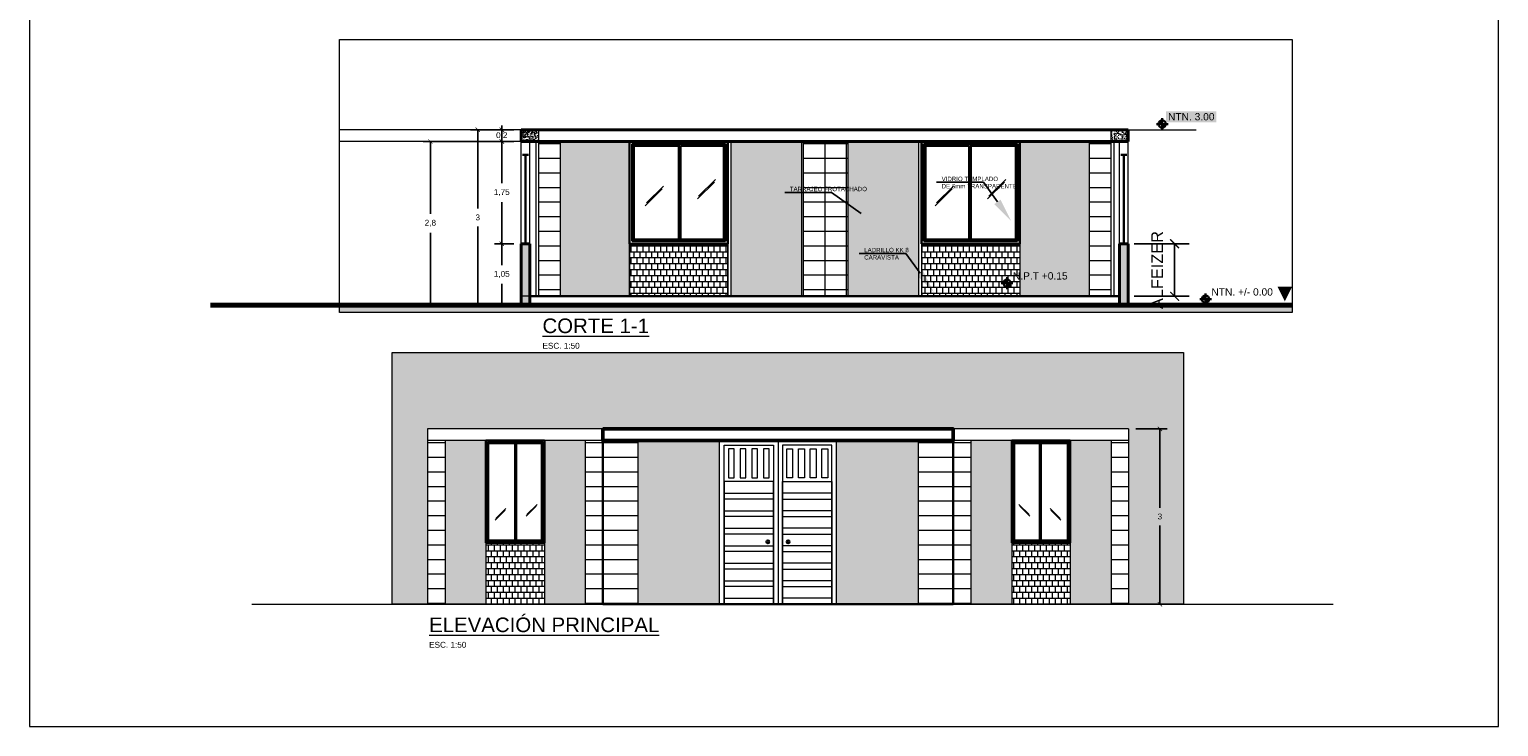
# Model space of a CAD drawing. Header units: metres. Extents: x -23 to 2.1, y -1.1 to 31.4.
# Tile 1 of 2: x -23 to 2.1, y -1.1 to 10.8. Entities that reach past the tile are written whole.
import ezdxf
from ezdxf import colors
from ezdxf.entities.mleader import LeaderData, LeaderLine
from ezdxf.math import Vec2, Vec3

# ---------------------------------------------------------------- set-up
doc = ezdxf.new("R2010")
doc.units = ezdxf.units.M
doc.header["$LTSCALE"] = 0.01
doc.header["$PDMODE"] = 35
doc.layers.get('0').update_dxf_attribs({"lineweight": 30})
for name, color, linetype, lineweight in [('.05', 251, 'Continuous', 5), ('0 @ 1', 7, 'Continuous', 30), ('MURO ALTO', 84, 'Continuous', 30), ('MURO BAJO', 5, 'Continuous', 30), ('VIGAS', 1, 'Continuous', 5)]:
    doc.layers.add(name, color=color, linetype=linetype, lineweight=lineweight)
doc.styles.get("Standard").update_dxf_attribs({"font": 'arial.ttf'})
doc.dimstyles.new('CORTE COTA 1_50', dxfattribs={"dimscale": 0.5, "dimtxt": 0.2, "dimasz": 0.15, "dimexe": 0.25, "dimexo": 0.25, "dimgap": 0.2, "dimtad": 1, "dimtih": 1, "dimtoh": 1, "dimtxsty": 'Standard', "dimblk": 'ARCHTICK', "dimcen": 0.15, "dimclrd": 256, "dimclre": 256, "dimclrt": 5, "dimadec": 0, "dimazin": 0, "dimtfac": 1, "dimtmove": 0, "dimatfit": 3, "dimfxl": 1, "dimarcsym": 0})
doc.dimstyles.new('COTA 1_100', dxfattribs={"dimtxt": 0.2, "dimasz": 0.15, "dimexe": 0.25, "dimexo": 0.25, "dimgap": 0.2, "dimtad": 1, "dimtxsty": 'Standard', "dimblk": 'ARCHTICK', "dimcen": 0.15, "dimclrd": 256, "dimclre": 256, "dimclrt": 5, "dimadec": 0, "dimazin": 0, "dimtfac": 1, "dimtmove": 0, "dimatfit": 3, "dimfxl": 1, "dimarcsym": 0})
pattern_1 = [(0, (51.8453, 7.0995), (2.032, 2.032), [3.96875, -0.09525]), (0, (49.8133, 7.1948), (2.032, 2.032), [3.96875, -0.09525]), (90, (51.8453, 7.0995), (-2.032, 2.032), [-2.12725, 1.93675]), (90, (51.75, 7.0995), (-2.032, 2.032), [-2.12725, 1.93675])]
pattern_2 = [(50, (51.84527, 7.09951), (0.091092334, -0.00796954), [0.009525, -0.104775]), (355, (51.84527, 7.09951), (-0.01762171, 0.09552842), [0.00762, -0.08382029]), (100.45144, (51.852864, 7.09885), (0.07347062, 0.08755888), [0.008095, -0.08904512]), (46.1842, (51.84527, 7.12491), (0.13553952, -0.02102116), [0.0142875, -0.1571625]), (96.63556, (51.85657, 7.12316), (0.11870207, 0.12371306), [0.0121425, -0.1335678]), (351.18415, (51.84527, 7.12491), (0.11870207, 0.12371306), [0.01142998, -0.12572987]), (21, (51.85797, 7.11856), (0.075807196, -0.0511326), [0.009525, -0.104775]), (326, (51.85797, 7.11856), (0.03090101, 0.09209398), [0.00762, -0.08382]), (71.45144, (51.86429, 7.1143), (0.10670821, 0.04096138), [0.008095, -0.08904497]), (37.5, (51.845273, 7.09951), (0.001544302, 0.04227752), [0, -0.082804, 0, -0.08509, 0, -0.0841375]), (7.5, (51.845273, 7.09951), (0.03340983, 0.050090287), [0, -0.048514, 0, -0.080899, 0, -0.0320675]), (327.5, (51.816952, 7.09951), (0.067795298, -0.002864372), [0, -0.03175, 0, -0.09906, 0, -0.131445]), (317.5, (51.80425, 7.09951), (0.07406459, 0.012713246), [0, -0.041275, 0, -0.065786, 0, -0.093345])]
pattern_3 = [(50, (74.80478, 1.979286), (0.091092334, -0.00796954), [0.009525, -0.104775]), (355, (74.80478, 1.97929), (-0.01762171, 0.09552842), [0.00762, -0.08382029]), (100.45144, (74.81237, 1.97862), (0.07347062, 0.08755888), [0.008095, -0.08904512]), (46.1842, (74.80478, 2.00469), (0.13553952, -0.02102116), [0.0142875, -0.1571625]), (96.63556, (74.81608, 2.00293), (0.11870207, 0.12371306), [0.01214251, -0.1335678]), (351.18415, (74.80478, 2.00469), (0.11870207, 0.12371306), [0.01142998, -0.12572987]), (21, (74.81748, 1.998336), (0.075807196, -0.0511326), [0.009525, -0.104775]), (326, (74.81748, 1.99834), (0.03090101, 0.09209398), [0.00762, -0.08382]), (71.45144, (74.8238, 1.994075), (0.10670821, 0.040961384), [0.008095, -0.08904497]), (37.5, (74.80478, 1.979286), (0.001544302, 0.04227752), [0, -0.082804, 0, -0.08509, 0, -0.0841375]), (7.5, (74.80478, 1.979286), (0.033409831, 0.050090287), [0, -0.048514, 0, -0.080899, 0, -0.0320675]), (327.5, (74.77646, 1.979286), (0.067795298, -0.002864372), [0, -0.03175, 0, -0.09906, 0, -0.131445]), (317.5, (74.76376, 1.979286), (0.07406459, 0.012713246), [0, -0.041275, 0, -0.065786, 0, -0.093345])]
pattern_4 = [(0, (74.80478, 1.97929), (0, 0.25), [])]
pattern_5 = [(0, (74.80478, 1.97929), (0, 0.1016), []), (90, (74.80478, 1.979286), (-0.0508, 0.1016), [0.1016, -0.1016])]

# ---------------------------------------------------------------- blocks, each defined once
blk = doc.blocks.new('Moment Connection - Imperial')
at = {"color": 0}
blk.add_solid([(0, 0.125), (0.125, 0.0625), (0, 0)], dxfattribs=at)
blk = doc.blocks.new('Elevation Symbol - Imperial')
at = {"color": 0}
for p, q in [((0, 0), (0.2, 0)), ((0.1, -0.1), (0.1, 0.1))]:
    blk.add_line(p, q, dxfattribs=at)
at = {"color": 0, "const_width": 0.0625}
for points in [[(0.1, 0.03125, 0.41421356), (0.06875, 0, 1)], [(0.1, -0.03125, 0.41421356), (0.13125, 0, 1)]]:
    blk.add_lwpolyline(points, format="xyb", dxfattribs=at)
at = {"color": 0}
blk.add_circle((0.1, 0), 0.0625, dxfattribs=at)
blk.add_attdef('ELEVATION', (0.2, 0.0625), '', height=0.125, dxfattribs=at)
blk = doc.blocks.new('*U157')
for p, q in [((-60, 4), (-60, 0)), ((0, 2), (-60, 2)), ((0, 4), (0, 0))]:
    blk.add_line(p, q)
blk = doc.blocks.new('_ArchTick')
at = {"color": 0, "linetype": 'ByBlock', "const_width": 0.15}
blk.add_lwpolyline([(-0.5, -0.5), (0.5, 0.5)], dxfattribs=at)
blk = doc.blocks.new('*D165')
at = {"layer": 'Defpoints', "color": 0, "linetype": 'Continuous', "lineweight": 0, "ltscale": 0.25, "transparency": 16777216}
for p in [(-4.363, 7.134), (-3.42, 7.134), (-4.363, 6.234)]:
    blk.add_point(p, dxfattribs=at)
at = {"layer": 'VIGAS', "linetype": 'Continuous', "lineweight": -2, "ltscale": 0.25, "transparency": 16777216}
for p, q in [((-4.113, 7.134), (-3.17, 7.134)), ((-3.42, 6.234), (-3.42, 7.134)), ((-4.113, 6.234), (-3.17, 6.234))]:
    blk.add_line(p, q, dxfattribs=at)
at = {"layer": 'VIGAS', "linetype": 'Continuous', "lineweight": -2, "ltscale": 0.25, "transparency": 16777216, "xscale": 0.15, "yscale": 0.15, "zscale": 0.15}
for p, rotation in [((-3.42, 7.134), 90), ((-3.42, 6.234), 270)]:
    blk.add_blockref('_ArchTick', p, dxfattribs=dict(at, rotation=rotation))
at = {"layer": 'VIGAS', "color": 5, "linetype": 'Continuous', "lineweight": 0, "ltscale": 0.25, "transparency": 16777216, "insert": (-3.72, 6.684), "char_height": 0.2, "attachment_point": 5, "rotation": 90}
blk.add_mtext('ALFEIZER', dxfattribs=at)
blk = doc.blocks.new('*U151')
for p, q in [((-60, 4), (-60, 0)), ((0, 2), (-60, 2)), ((0, 4), (0, 0))]:
    blk.add_line(p, q)
blk = doc.blocks.new('*D166')
at = {"linetype": 'Continuous', "lineweight": -2, "ltscale": 0.25, "transparency": 16777216}
for p, q in [((-14.731, 7.134), (-15.062, 7.134)), ((-14.937, 7.134), (-14.937, 6.769)), ((-14.937, 6.084), (-14.937, 6.448)), ((-14.731, 6.084), (-15.062, 6.084))]:
    blk.add_line(p, q, dxfattribs=at)
at = {"layer": 'Defpoints', "color": 0, "linetype": 'Continuous', "lineweight": 0, "ltscale": 0.25, "transparency": 16777216}
for p in [(-14.937, 7.134), (-14.606, 7.134), (-14.606, 6.084)]:
    blk.add_point(p, dxfattribs=at)
at = {"linetype": 'Continuous', "lineweight": -2, "ltscale": 0.25, "transparency": 16777216, "xscale": 0.075, "yscale": 0.075, "zscale": 0.075}
for p, rotation in [((-14.937, 7.134), 90), ((-14.937, 6.084), 270)]:
    blk.add_blockref('_ArchTick', p, dxfattribs=dict(at, rotation=rotation))
at = {"color": 5, "linetype": 'Continuous', "lineweight": 0, "ltscale": 0.25, "transparency": 16777216, "insert": (-14.937, 6.609), "char_height": 0.1, "attachment_point": 5}
blk.add_mtext('1,05', dxfattribs=at)
blk = doc.blocks.new('*D167')
at = {"linetype": 'Continuous', "lineweight": -2, "ltscale": 0.25, "transparency": 16777216}
for p, q in [((-14.731, 8.884), (-15.062, 8.884)), ((-14.937, 8.884), (-14.937, 8.169)), ((-14.937, 7.134), (-14.937, 7.848)), ((-14.731, 7.134), (-15.062, 7.134))]:
    blk.add_line(p, q, dxfattribs=at)
at = {"layer": 'Defpoints', "color": 0, "linetype": 'Continuous', "lineweight": 0, "ltscale": 0.25, "transparency": 16777216}
for p in [(-14.937, 8.884), (-14.606, 8.884), (-14.606, 7.134)]:
    blk.add_point(p, dxfattribs=at)
at = {"linetype": 'Continuous', "lineweight": -2, "ltscale": 0.25, "transparency": 16777216, "xscale": 0.075, "yscale": 0.075, "zscale": 0.075}
for p, rotation in [((-14.937, 8.884), 90), ((-14.937, 7.134), 270)]:
    blk.add_blockref('_ArchTick', p, dxfattribs=dict(at, rotation=rotation))
at = {"color": 5, "linetype": 'Continuous', "lineweight": 0, "ltscale": 0.25, "transparency": 16777216, "insert": (-14.937, 8.009), "char_height": 0.1, "attachment_point": 5}
blk.add_mtext('1,75', dxfattribs=at)
blk = doc.blocks.new('*D168')
at = {"linetype": 'Continuous', "lineweight": -2, "ltscale": 0.25, "transparency": 16777216}
for p, q in [((-14.731, 9.084), (-15.062, 9.084)), ((-14.937, 9.084), (-14.937, 9.159)), ((-14.937, 8.884), (-14.937, 9.084)), ((-14.937, 8.884), (-14.937, 9.084)), ((-14.731, 8.884), (-15.062, 8.884)), ((-14.937, 8.884), (-14.937, 8.809))]:
    blk.add_line(p, q, dxfattribs=at)
at = {"layer": 'Defpoints', "color": 0, "linetype": 'Continuous', "lineweight": 0, "ltscale": 0.25, "transparency": 16777216}
for p in [(-14.937, 9.084), (-14.606, 9.084), (-14.606, 8.884)]:
    blk.add_point(p, dxfattribs=at)
at = {"linetype": 'Continuous', "lineweight": -2, "ltscale": 0.25, "transparency": 16777216, "xscale": 0.075, "yscale": 0.075, "zscale": 0.075}
for p, rotation in [((-14.937, 9.084), 270), ((-14.937, 8.884), 90)]:
    blk.add_blockref('_ArchTick', p, dxfattribs=dict(at, rotation=rotation))
at = {"color": 5, "linetype": 'Continuous', "lineweight": 0, "ltscale": 0.25, "transparency": 16777216, "insert": (-14.937, 8.984), "char_height": 0.1, "attachment_point": 5}
blk.add_mtext('0,2', dxfattribs=at)
blk = doc.blocks.new('*D169')
at = {"linetype": 'Continuous', "lineweight": -2, "ltscale": 0.25, "transparency": 16777216}
for p, q in [((-14.731, 9.084), (-15.473, 9.084)), ((-15.348, 9.084), (-15.348, 7.735)), ((-15.348, 6.084), (-15.348, 7.432)), ((-14.731, 6.084), (-15.473, 6.084))]:
    blk.add_line(p, q, dxfattribs=at)
at = {"layer": 'Defpoints', "color": 0, "linetype": 'Continuous', "lineweight": 0, "ltscale": 0.25, "transparency": 16777216}
for p in [(-15.348, 9.084), (-14.606, 9.084), (-14.606, 6.084)]:
    blk.add_point(p, dxfattribs=at)
at = {"linetype": 'Continuous', "lineweight": -2, "ltscale": 0.25, "transparency": 16777216, "xscale": 0.075, "yscale": 0.075, "zscale": 0.075}
for p, rotation in [((-15.348, 9.084), 90), ((-15.348, 6.084), 270)]:
    blk.add_blockref('_ArchTick', p, dxfattribs=dict(at, rotation=rotation))
at = {"color": 5, "linetype": 'Continuous', "lineweight": 0, "ltscale": 0.25, "transparency": 16777216, "insert": (-15.348, 7.584), "char_height": 0.1, "attachment_point": 5}
blk.add_mtext('3', dxfattribs=at)
blk = doc.blocks.new('*D170')
at = {"layer": 'Defpoints', "color": 0, "linetype": 'Continuous', "lineweight": 0, "ltscale": 0.25, "transparency": 16777216}
for p in [(-16.159, 8.884), (-14.606, 8.884), (-14.606, 6.084)]:
    blk.add_point(p, dxfattribs=at)
at = {"layer": 'MURO ALTO', "linetype": 'Continuous', "lineweight": -2, "ltscale": 0.25, "transparency": 16777216}
for p, q in [((-14.731, 8.884), (-16.284, 8.884)), ((-16.159, 8.884), (-16.159, 7.644)), ((-16.159, 6.084), (-16.159, 7.323)), ((-14.731, 6.084), (-16.284, 6.084))]:
    blk.add_line(p, q, dxfattribs=at)
at = {"layer": 'MURO ALTO', "linetype": 'Continuous', "lineweight": -2, "ltscale": 0.25, "transparency": 16777216, "xscale": 0.075, "yscale": 0.075, "zscale": 0.075}
for p, rotation in [((-16.159, 8.884), 90), ((-16.159, 6.084), 270)]:
    blk.add_blockref('_ArchTick', p, dxfattribs=dict(at, rotation=rotation))
at = {"layer": 'MURO ALTO', "color": 5, "linetype": 'Continuous', "lineweight": 0, "ltscale": 0.25, "transparency": 16777216, "insert": (-16.159, 7.484), "char_height": 0.1, "attachment_point": 5}
blk.add_mtext('2,8', dxfattribs=at)
blk = doc.blocks.new('*D173')
at = {"layer": 'Defpoints', "color": 0, "linetype": 'Continuous', "lineweight": 0, "ltscale": 0.25, "transparency": 16777216}
for p in [(-4.208, 3.963), (-3.672, 3.963), (-4.208, 0.963)]:
    blk.add_point(p, dxfattribs=at)
at = {"layer": 'MURO ALTO', "linetype": 'Continuous', "lineweight": -2, "ltscale": 0.25, "transparency": 16777216}
for p, q in [((-4.083, 3.963), (-3.547, 3.963)), ((-3.672, 3.963), (-3.672, 2.614)), ((-3.672, 0.963), (-3.672, 2.312)), ((-4.083, 0.963), (-3.547, 0.963))]:
    blk.add_line(p, q, dxfattribs=at)
at = {"layer": 'MURO ALTO', "linetype": 'Continuous', "lineweight": -2, "ltscale": 0.25, "transparency": 16777216, "xscale": 0.075, "yscale": 0.075, "zscale": 0.075}
for p, rotation in [((-3.672, 3.963), 90), ((-3.672, 0.963), 270)]:
    blk.add_blockref('_ArchTick', p, dxfattribs=dict(at, rotation=rotation))
at = {"layer": 'MURO ALTO', "color": 5, "linetype": 'Continuous', "lineweight": 0, "ltscale": 0.25, "transparency": 16777216, "insert": (-3.672, 2.463), "char_height": 0.1, "attachment_point": 5}
blk.add_mtext('3', dxfattribs=at)

msp = doc.modelspace()

# ---------------------------------------------------------------- hatches: boundary and pattern name
at = {"linetype": 'Continuous', "lineweight": 0, "ltscale": 0.25}
h = msp.add_hatch(color=256, dxfattribs=at)
h.dxf.hatch_style = 1
h.set_gradient(color1=(0, 127, 255), name='CURVED')
h.paths.add_polyline_path([(-3.565, 9.212), (-2.705, 9.212), (-2.705, 9.404), (-3.565, 9.404)])
h.paths.add_polyline_path([(-3.511, 5.967), (-3.511, 7.403), (-3.923, 7.403), (-3.923, 5.967)], flags=9)
h.paths.add_polyline_path([(-15.103, 6.514), (-14.781, 6.514), (-14.781, 6.72), (-15.103, 6.72)], flags=9)
h.paths.add_polyline_path([(-15.103, 7.914), (-14.781, 7.914), (-14.781, 8.12), (-15.103, 8.12)], flags=9)
h.paths.add_polyline_path([(-15.059, 8.889), (-14.814, 8.889), (-14.814, 9.095), (-15.059, 9.095)], flags=9)
h.paths.add_polyline_path([(-15.411, 7.48), (-15.284, 7.48), (-15.284, 7.686), (-15.411, 7.686)], flags=9)
at = {"linetype": 'Continuous', "lineweight": 0, "ltscale": 0.25, "true_color": 0x293189}
h = msp.add_hatch(dxfattribs=at)
h.set_pattern_fill('AR-CONC', color=177, scale=0.0005)
h.set_pattern_definition(pattern_2)
h.paths.add_polyline_path([(-14.306, 8.884), (-14.306, 9.084), (-14.606, 9.084), (-14.606, 8.884)])
h = msp.add_hatch(dxfattribs=at)
h.set_pattern_fill('AR-CONC', color=177, scale=0.0005)
h.set_pattern_definition(pattern_2)
h.paths.add_polyline_path([(-4.213, 9.084), (-4.513, 9.084), (-4.513, 8.884), (-4.213, 8.884)])
at = {"linetype": 'Continuous', "lineweight": 0, "ltscale": 0.25}
h = msp.add_hatch(dxfattribs=at)
h.set_pattern_fill('_USER', color=256, scale=0.25, pattern_type=0)
h.set_pattern_definition([(0, (51.84527, 7.0995), (0, 0.25), [])])
h.paths.add_polyline_path([(-9.409, 8.884), (-9.779, 8.884), (-9.779, 6.234), (-9.409, 6.234)])
h.paths.add_polyline_path([(-9.015, 8.884), (-9.04, 8.884), (-9.04, 6.234), (-9.015, 6.234)])
h.paths.add_polyline_path([(-9.04, 8.884), (-9.409, 8.884), (-9.409, 6.234), (-9.04, 6.234)])
h.paths.add_polyline_path([(-13.936, 8.884), (-14.306, 8.884), (-14.306, 6.234), (-13.936, 6.234)])
h.paths.add_polyline_path([(-4.513, 8.884), (-4.883, 8.884), (-4.883, 6.234), (-4.513, 6.234)])
h = msp.add_hatch(dxfattribs=at)
h.set_pattern_fill('AR-CONC', color=256, scale=0.0005)
h.set_pattern_definition(pattern_2)
h.paths.add_polyline_path([(-9.804, 8.884), (-11.016, 8.884), (-11.016, 6.234), (-9.804, 6.234)])
h.paths.add_polyline_path([(-13.936, 6.234), (-12.748, 6.234), (-12.748, 7.134), (-12.748, 8.884), (-13.936, 8.884)])
h.paths.add_polyline_path([(-9.015, 6.234), (-7.802, 6.234), (-7.802, 8.884), (-9.015, 8.884)])
h.paths.add_polyline_path([(-6.07, 7.134), (-6.07, 6.234), (-4.883, 6.234), (-4.883, 8.884), (-6.07, 8.884)])
edge = h.paths.add_edge_path()
edge.add_line((-6.388, 6.459), (-6.188, 6.459))
edge = h.paths.add_edge_path()
edge.add_arc((-6.288, 6.459), 0.0625, 0, 360)
edge = h.paths.add_edge_path()
edge.add_line((-6.288, 6.359), (-6.288, 6.559))
edge = h.paths.add_edge_path(flags=16)
edge.add_arc((-6.288, 6.459), 0.0312, 90, 180)
edge = h.paths.add_edge_path(flags=16)
edge.add_arc((-6.288, 6.459), 0.0312, 270, 360)
h.paths.add_polyline_path([(-6.22, 6.488), (-5.22, 6.488), (-5.22, 6.679), (-6.22, 6.679)], flags=9)
at = {"linetype": 'Continuous', "lineweight": 0, "ltscale": 0.25, "true_color": 0x293189}
h = msp.add_hatch(color=177, dxfattribs=at)
h.dxf.hatch_style = 1
h.paths.add_polyline_path([(-14.456, 7.134), (-14.606, 7.134), (-14.606, 6.234), (-14.456, 6.234)])
h.paths.add_polyline_path([(-14.456, 6.234), (-14.606, 6.234), (-14.606, 6.084), (-14.456, 6.084)])
h.paths.add_polyline_path([(-4.213, 7.134), (-4.363, 7.134), (-4.363, 6.084), (-4.213, 6.084)])
at = {"linetype": 'Continuous', "lineweight": 0, "ltscale": 0.25}
h = msp.add_hatch(dxfattribs=at)
h.set_pattern_fill('AR-B816C', color=256, scale=0.1)
h.set_pattern_definition([(0, (51.845, 7.1), (20.32, 20.32), [39.6875, -0.9525]), (0, (31.525, 8.052), (20.32, 20.32), [39.6875, -0.9525]), (90, (51.845, 7.1), (-20.32, 20.32), [-21.2725, 19.3675]), (90, (50.893, 7.1), (-20.32, 20.32), [-21.2725, 19.3675])])
h.paths.add_polyline_path([(-11.066, 6.234), (-11.066, 7.134), (-12.748, 7.134), (-12.748, 6.234)])
h = msp.add_hatch(dxfattribs=at)
h.set_pattern_fill('AR-B816C', color=256, scale=0.01)
h.set_pattern_definition(pattern_1)
h.paths.add_polyline_path([(-11.066, 6.234), (-11.066, 7.134), (-12.748, 7.134), (-12.748, 6.234)])
h = msp.add_hatch(dxfattribs=at)
h.set_pattern_fill('AR-B88', color=256, scale=0.0005)
h.set_pattern_definition([(0, (51.84527, 7.09951), (0, 0.1016), []), (90, (51.845273, 7.09951), (-0.0508, 0.1016), [0.1016, -0.1016])])
h.paths.add_polyline_path([(-12.748, 7.134), (-12.748, 6.234), (-11.066, 6.234), (-11.066, 7.134)])
h.paths.add_polyline_path([(-6.07, 6.234), (-6.07, 7.134), (-7.752, 7.134), (-7.752, 6.234)])
h.paths.add_polyline_path([(-6.226, 6.459, -0.613197), (-6.257, 6.405, -0.57632), (-6.351, 6.459, -0.613197), (-6.319, 6.513, -0.57632)], flags=16)
h.paths.add_polyline_path([(-6.22, 6.488), (-5.22, 6.488), (-5.22, 6.679), (-6.22, 6.679)], flags=9)
h = msp.add_hatch(dxfattribs=at)
h.set_pattern_fill('AR-B816C', color=256, scale=0.01)
h.set_pattern_definition(pattern_1)
h.paths.add_polyline_path([(-12.748, 7.134), (-11.066, 7.134), (-11.066, 6.234), (-12.748, 6.234)])
h = msp.add_hatch(color=256, dxfattribs=at)
h.dxf.hatch_style = 1
h.paths.add_polyline_path([(-11.07, 7.134), (-11.066, 7.134), (-11.066, 6.234), (-11.07, 6.234)])
h = msp.add_hatch(dxfattribs=at)
h.set_pattern_fill('AR-B816C', color=256, scale=0.01)
h.set_pattern_definition(pattern_1)
h.paths.add_polyline_path([(-7.752, 7.134), (-7.752, 6.234), (-6.07, 6.234), (-6.07, 7.134)])
h.paths.add_polyline_path([(-6.226, 6.459, -0.613197), (-6.257, 6.405, -0.57632), (-6.351, 6.459, -0.613197), (-6.319, 6.513, -0.57632)], flags=16)
h.paths.add_polyline_path([(-6.22, 6.488), (-5.22, 6.488), (-5.22, 6.679), (-6.22, 6.679)], flags=9)
at = {"linetype": 'Continuous', "lineweight": 0, "ltscale": 0.25, "true_color": 0x000000}
h = msp.add_hatch(color=18, dxfattribs=at)
h.dxf.hatch_style = 1
h.paths.add_polyline_path([(-17.713, 6.084), (-1.409, 6.084), (-1.409, 5.955), (-17.713, 5.955)])
at = {"linetype": 'Continuous', "lineweight": 0, "ltscale": 0.25}
h = msp.add_hatch(color=256, dxfattribs=at)
h.dxf.hatch_style = 1
h.set_gradient(color1=(0, 127, 255), name='CURVED')
h.paths.add_polyline_path([(-3.268, 5.272), (-16.815, 5.272), (-16.815, 0.963), (-16.208, 0.963), (-16.208, 3.963), (-4.208, 3.963), (-4.208, 0.963), (-3.268, 0.963)])
h = msp.add_hatch(dxfattribs=at)
h.set_pattern_fill('_USER', color=256, scale=0.25, pattern_type=0)
h.set_pattern_definition(pattern_4)
h.paths.add_polyline_path([(-13.208, 3.763), (-13.508, 3.763), (-13.508, 0.963), (-13.208, 0.963)])
h.paths.add_polyline_path([(-15.908, 3.763), (-16.208, 3.763), (-16.208, 0.963), (-15.908, 0.963)])
h = msp.add_hatch(dxfattribs=at)
h.set_pattern_fill('AR-CONC', color=256, scale=0.0005)
h.set_pattern_definition(pattern_3)
h.paths.add_polyline_path([(-15.908, 0.963), (-15.208, 0.963), (-15.208, 3.763), (-15.908, 3.763)])
h.paths.add_polyline_path([(-13.508, 3.763), (-14.208, 3.763), (-14.208, 2.013), (-14.208, 0.963), (-13.508, 0.963)])
h = msp.add_hatch(dxfattribs=at)
h.set_pattern_fill('_USER', color=256, scale=0.25, pattern_type=0)
h.set_pattern_definition(pattern_4)
h.paths.add_polyline_path([(-13.208, 0.963), (-12.608, 0.963), (-12.608, 3.763), (-13.208, 3.763)])
h.paths.add_polyline_path([(-7.208, 3.763), (-7.808, 3.763), (-7.808, 0.963), (-7.208, 0.963)])
h = msp.add_hatch(dxfattribs=at)
h.set_pattern_fill('AR-CONC', color=256, scale=0.0005)
h.set_pattern_definition(pattern_3)
h.paths.add_polyline_path([(-12.608, 0.963), (-11.208, 0.963), (-11.208, 3.763), (-12.608, 3.763)])
h.paths.add_polyline_path([(-7.808, 3.763), (-9.208, 3.763), (-9.208, 0.963), (-7.808, 0.963)])
h = msp.add_hatch(dxfattribs=at)
h.set_pattern_fill('_USER', color=256, scale=0.25, pattern_type=0)
h.set_pattern_definition(pattern_4)
h.paths.add_polyline_path([(-7.208, 3.763), (-6.908, 3.763), (-6.908, 0.963), (-7.208, 0.963)])
h.paths.add_polyline_path([(-4.508, 3.763), (-4.208, 3.763), (-4.208, 0.963), (-4.508, 0.963)])
h = msp.add_hatch(dxfattribs=at)
h.set_pattern_fill('AR-CONC', color=256, scale=0.0005)
h.set_pattern_definition(pattern_3)
h.paths.add_polyline_path([(-4.508, 0.963), (-5.208, 0.963), (-5.208, 3.763), (-4.508, 3.763)])
h.paths.add_polyline_path([(-6.908, 3.763), (-6.208, 3.763), (-6.208, 2.013), (-6.208, 0.963), (-6.908, 0.963)])
h = msp.add_hatch(dxfattribs=at)
h.set_pattern_fill('AR-B88', color=256, scale=0.0005)
h.set_pattern_definition(pattern_5)
h.paths.add_polyline_path([(-14.208, 2.013), (-15.208, 2.013), (-15.208, 0.963), (-14.208, 0.963)])
h = msp.add_hatch(dxfattribs=at)
h.set_pattern_fill('AR-B88', color=256, scale=0.0005)
h.set_pattern_definition(pattern_5)
h.paths.add_polyline_path([(-6.208, 2.013), (-5.208, 2.013), (-5.208, 0.963), (-6.208, 0.963)])

# ---------------------------------------------------------------- linework, layer by layer
at = {"layer": '.05', "linetype": 'Continuous', "lineweight": 70}
msp.add_line((-19.92, 6.084), (-1.409, 6.084), dxfattribs=at)
at = {"layer": '.05', "linetype": 'Continuous', "lineweight": 30}
msp.add_line((-14.456, 6.234), (-4.363, 6.234), dxfattribs=at)
at = {"layer": '.05', "linetype": 'Continuous', "lineweight": 0}
msp.add_line((-19.214, 0.963), (-0.704, 0.963), dxfattribs=at)
at = {"linetype": 'Continuous', "lineweight": 0, "ltscale": 0.25}
for p, q in [((-14.606, 9.084), (-17.713, 9.084)), ((-4.213, 9.084), (-3.053, 9.084)), ((-14.606, 8.884), (-17.713, 8.884)), ((-14.606, 7.134), (-14.606, 8.884)), ((-14.456, 7.134), (-14.456, 8.884)), ((-4.363, 7.134), (-4.363, 8.884)), ((-4.213, 7.134), (-4.213, 8.884)), ((-12.484, 7.786), (-12.193, 8.073)), ((-12.462, 7.833), (-12.171, 8.12)), ((-11.589, 7.901), (-11.298, 8.188)), ((-11.567, 7.948), (-11.276, 8.235)), ((-7.516, 7.786), (-7.225, 8.073)), ((-7.494, 7.833), (-7.203, 8.12)), ((-6.621, 7.901), (-6.33, 8.188)), ((-6.599, 7.948), (-6.308, 8.235)), ((-12.761, 7.134), (-11.066, 7.134)), ((-12.761, 7.134), (-11.066, 7.134)), ((-6.058, 7.134), (-7.752, 7.134)), ((-14.456, 6.234), (-14.606, 6.234)), ((-16.208, 3.963), (-16.208, 0.963)), ((-4.208, 3.963), (-16.208, 3.963)), ((-13.208, 3.963), (-13.208, 0.963)), ((-7.208, 3.963), (-7.208, 0.963)), ((-7.208, 3.963), (-7.208, 0.963)), ((-4.208, 3.963), (-4.208, 0.963)), ((-4.208, 3.963), (-4.208, 0.963)), ((-4.208, 3.763), (-16.208, 3.763)), ((-15.908, 3.763), (-15.908, 0.963)), ((-15.208, 3.763), (-15.208, 0.963)), ((-14.208, 3.763), (-14.208, 0.963)), ((-13.508, 3.763), (-13.508, 0.963)), ((-12.608, 3.763), (-12.608, 0.963)), ((-11.208, 3.763), (-9.208, 3.763)), ((-10.285, 3.687), (-10.285, 3.063)), ((-10.132, 3.687), (-10.132, 3.063)), ((-7.808, 3.763), (-7.808, 0.963)), ((-6.908, 3.763), (-6.908, 0.963)), ((-6.208, 3.763), (-6.208, 0.963)), ((-5.208, 3.763), (-5.208, 0.963)), ((-4.508, 3.763), (-4.508, 0.963)), ((-11.132, 3.063), (-11.132, 0.963)), ((-9.285, 3.063), (-9.285, 0.963)), ((-15.051, 2.401), (-14.878, 2.572)), ((-15.038, 2.429), (-14.865, 2.6)), ((-14.519, 2.47), (-14.346, 2.64)), ((-14.506, 2.497), (-14.333, 2.668)), ((-5.91, 2.497), (-6.084, 2.668)), ((-5.898, 2.47), (-6.071, 2.64)), ((-5.379, 2.429), (-5.552, 2.6)), ((-5.366, 2.401), (-5.539, 2.572))]:
    msp.add_line(p, q, dxfattribs=at)
for p, q in [((-11.907, 8.842), (-12.706, 8.842)), ((-12.706, 8.842), (-12.706, 7.176)), ((-11.907, 7.176), (-11.907, 8.842)), ((-11.108, 8.842), (-11.907, 8.842)), ((-11.108, 7.176), (-11.108, 8.842)), ((-7.71, 7.176), (-7.71, 8.842)), ((-7.71, 8.842), (-6.911, 8.842)), ((-6.911, 7.176), (-6.911, 8.842)), ((-6.911, 8.842), (-6.112, 8.842)), ((-6.112, 8.842), (-6.112, 7.176)), ((-12.706, 7.176), (-11.907, 7.176)), ((-11.907, 7.176), (-11.108, 7.176)), ((-6.911, 7.176), (-7.71, 7.176)), ((-6.112, 7.176), (-6.911, 7.176)), ((-14.208, 3.763), (-15.208, 3.763)), ((-15.208, 3.763), (-15.208, 2.013)), ((-14.708, 3.738), (-15.183, 3.738)), ((-15.183, 3.738), (-15.183, 2.038)), ((-14.708, 3.722), (-15.167, 3.722)), ((-15.167, 3.722), (-15.167, 2.055)), ((-14.708, 2.038), (-14.708, 3.738)), ((-14.233, 3.738), (-14.708, 3.738)), ((-14.692, 3.722), (-14.692, 2.055)), ((-14.25, 3.722), (-14.692, 3.722)), ((-14.25, 2.055), (-14.25, 3.722)), ((-14.233, 2.038), (-14.233, 3.738)), ((-14.208, 2.013), (-14.208, 3.763)), ((-6.208, 2.013), (-6.208, 3.763)), ((-6.208, 3.763), (-5.208, 3.763)), ((-6.183, 2.038), (-6.183, 3.738)), ((-6.183, 3.738), (-5.708, 3.738)), ((-6.167, 2.055), (-6.167, 3.722)), ((-6.167, 3.722), (-5.725, 3.722)), ((-5.725, 3.722), (-5.725, 2.055)), ((-5.708, 2.038), (-5.708, 3.738)), ((-5.708, 3.738), (-5.233, 3.738)), ((-5.708, 3.722), (-5.25, 3.722)), ((-5.25, 3.722), (-5.25, 2.055)), ((-5.233, 3.738), (-5.233, 2.038)), ((-5.208, 3.763), (-5.208, 2.013)), ((-15.208, 2.013), (-14.208, 2.013)), ((-15.183, 2.038), (-14.708, 2.038)), ((-15.167, 2.055), (-14.708, 2.055)), ((-14.708, 2.038), (-14.233, 2.038)), ((-14.692, 2.055), (-14.25, 2.055)), ((-5.208, 2.013), (-6.208, 2.013)), ((-5.708, 2.038), (-6.183, 2.038)), ((-5.725, 2.055), (-6.167, 2.055)), ((-5.25, 2.055), (-5.708, 2.055)), ((-5.233, 2.038), (-5.708, 2.038))]:
    msp.add_line(p, q)
for points in [[(-1.409, 6.084), (-17.713, 6.084), (-17.713, 10.629), (-1.409, 10.629)], [(-12.748, 7.134), (-11.066, 7.134), (-11.066, 6.234), (-12.748, 6.234)], [(-11.07, 7.134), (-11.066, 7.134), (-11.066, 6.234), (-11.07, 6.234)], [(-17.713, 6.084), (-1.409, 6.084), (-1.409, 5.955), (-17.713, 5.955)], [(-10.958, 3.625), (-11.058, 3.625), (-11.058, 3.125), (-10.958, 3.125)], [(-10.758, 3.625), (-10.858, 3.625), (-10.858, 3.125), (-10.758, 3.125)], [(-10.558, 3.625), (-10.658, 3.625), (-10.658, 3.125), (-10.558, 3.125)], [(-10.358, 3.625), (-10.458, 3.625), (-10.458, 3.125), (-10.358, 3.125)], [(-10.058, 3.625), (-9.958, 3.625), (-9.958, 3.125), (-10.058, 3.125)], [(-9.858, 3.625), (-9.758, 3.625), (-9.758, 3.125), (-9.858, 3.125)], [(-9.658, 3.625), (-9.558, 3.625), (-9.558, 3.125), (-9.658, 3.125)], [(-9.458, 3.625), (-9.358, 3.625), (-9.358, 3.125), (-9.458, 3.125)], [(-10.285, 3.063), (-11.132, 3.063), (-11.132, 0.963), (-10.285, 0.963)], [(-11.132, 2.863), (-10.285, 2.863), (-10.285, 3.063), (-11.132, 3.063)], [(-10.132, 3.063), (-9.285, 3.063), (-9.285, 0.963), (-10.132, 0.963)], [(-9.285, 2.863), (-10.132, 2.863), (-10.132, 3.063), (-9.285, 3.063)], [(-11.132, 2.563), (-10.285, 2.563), (-10.285, 2.763), (-11.132, 2.763)], [(-9.285, 2.563), (-10.132, 2.563), (-10.132, 2.763), (-9.285, 2.763)], [(-11.132, 2.263), (-10.285, 2.263), (-10.285, 2.463), (-11.132, 2.463)], [(-9.285, 2.263), (-10.132, 2.263), (-10.132, 2.463), (-9.285, 2.463)], [(-11.132, 1.963), (-10.285, 1.963), (-10.285, 2.163), (-11.132, 2.163)], [(-9.285, 1.963), (-10.132, 1.963), (-10.132, 2.163), (-9.285, 2.163)], [(-11.132, 1.663), (-10.285, 1.663), (-10.285, 1.863), (-11.132, 1.863)], [(-9.285, 1.663), (-10.132, 1.663), (-10.132, 1.863), (-9.285, 1.863)], [(-11.132, 1.363), (-10.285, 1.363), (-10.285, 1.563), (-11.132, 1.563)], [(-9.285, 1.363), (-10.132, 1.363), (-10.132, 1.563), (-9.285, 1.563)], [(-11.132, 1.063), (-10.285, 1.063), (-10.285, 1.263), (-11.132, 1.263)], [(-9.285, 1.063), (-10.132, 1.063), (-10.132, 1.263), (-9.285, 1.263)]]:
    msp.add_lwpolyline(points, close=True, dxfattribs=at)
for points in [[(-11.066, 7.134), (-11.066, 8.884), (-12.748, 8.884), (-12.748, 7.134)], [(-7.752, 7.134), (-7.752, 8.884), (-6.07, 8.884), (-6.07, 7.134)]]:
    msp.add_lwpolyline(points, close=True)
for points in [[(-11.907, 8.813), (-12.678, 8.813), (-12.678, 7.204), (-11.907, 7.204)], [(-11.879, 8.813), (-11.879, 7.204), (-11.136, 7.204), (-11.136, 8.813), (-11.879, 8.813)], [(-6.939, 8.813), (-6.939, 7.204), (-7.682, 7.204), (-7.682, 8.813), (-6.939, 8.813)], [(-6.911, 8.813), (-6.14, 8.813), (-6.14, 7.204), (-6.911, 7.204)]]:
    msp.add_lwpolyline(points)
for points in [[(-11.208, 0.963), (-11.208, 3.763), (-10.208, 3.763), (-10.208, 0.963)], [(-11.132, 0.963), (-11.132, 3.687), (-10.285, 3.687), (-10.285, 0.963)], [(-9.208, 0.963), (-9.208, 3.763), (-10.208, 3.763), (-10.208, 0.963)], [(-9.285, 0.963), (-9.285, 3.687), (-10.132, 3.687), (-10.132, 0.963)]]:
    msp.add_lwpolyline(points, dxfattribs=at)
for centre in [(-10.381, 2.03), (-10.035, 2.03)]:
    msp.add_circle(centre, 0.0254)
at = {"layer": 'MURO ALTO', "linetype": 'Continuous', "lineweight": 0, "ltscale": 0.25}
for points in [[(2.125, 31.359), (-23.022, 31.359), (-23.022, -1.134), (2.125, -1.134)], [(-3.268, 0.963), (-16.815, 0.963), (-16.815, 5.272), (-3.268, 5.272)]]:
    msp.add_lwpolyline(points, close=True, dxfattribs=at)
at = {"layer": 'MURO ALTO', "linetype": 'Continuous', "lineweight": 50, "ltscale": 0.25}
msp.add_lwpolyline([(-13.208, 3.963), (-7.208, 3.963), (-7.208, 3.763), (-13.208, 3.763)], close=True, dxfattribs=at)
at = {"layer": 'MURO ALTO', "linetype": 'Continuous', "lineweight": 30, "ltscale": 0.25}
msp.add_lwpolyline([(-13.208, 3.763), (-7.208, 3.763), (-7.208, 0.963), (-13.208, 0.963)], close=True, dxfattribs=at)
at = {"layer": 'MURO BAJO', "linetype": 'Continuous', "lineweight": 40}
for p, q in [((-14.606, 9.084), (-4.213, 9.084)), ((-14.606, 9.084), (-14.606, 8.884)), ((-4.213, 9.084), (-4.213, 8.884)), ((-14.606, 8.884), (-4.213, 8.884)), ((-14.606, 7.134), (-14.606, 6.084)), ((-14.456, 7.134), (-14.606, 7.134)), ((-14.456, 7.134), (-14.456, 6.084)), ((-4.363, 7.134), (-4.363, 6.084)), ((-4.363, 7.134), (-4.213, 7.134)), ((-4.213, 7.134), (-4.213, 6.084))]:
    msp.add_line(p, q, dxfattribs=at)
at = {"layer": 'VIGAS', "linetype": 'Continuous', "lineweight": 0, "ltscale": 0.25}
for p, q in [((-14.356, 8.884), (-14.356, 6.234)), ((-14.306, 8.884), (-14.306, 6.234)), ((-13.936, 8.884), (-13.936, 6.234)), ((-12.748, 8.884), (-12.748, 6.234)), ((-11.066, 8.884), (-11.066, 6.234)), ((-11.016, 8.884), (-11.016, 6.234)), ((-9.804, 8.884), (-9.804, 6.234)), ((-9.779, 8.884), (-9.779, 6.234)), ((-9.409, 8.884), (-9.409, 6.234)), ((-9.04, 8.884), (-9.04, 6.234)), ((-9.015, 8.884), (-9.015, 6.234)), ((-7.802, 8.884), (-7.802, 6.234)), ((-7.752, 8.884), (-7.752, 6.234)), ((-6.07, 8.884), (-6.07, 6.234)), ((-4.883, 8.884), (-4.883, 6.234)), ((-4.513, 8.884), (-4.513, 6.234)), ((-4.463, 8.884), (-4.463, 6.234))]:
    msp.add_line(p, q, dxfattribs=at)
for points in [[(-14.306, 8.884), (-14.606, 8.884), (-14.606, 9.084), (-14.306, 9.084)], [(-4.513, 8.884), (-4.213, 8.884), (-4.213, 9.084), (-4.513, 9.084)]]:
    msp.add_lwpolyline(points, close=True, dxfattribs=at)

# ---------------------------------------------------------------- block references
at = {"linetype": 'Continuous', "lineweight": 0, "yscale": 0.0254, "zscale": 0.0254}
for name, p, xscale, rotation in [('*U157', (-14.581, 7.134), 0.0254, 270), ('*U151', (-4.237, 7.134), -0.0254, 90)]:
    msp.add_blockref(name, p, dxfattribs=dict(at, xscale=xscale, rotation=rotation))
at = {"layer": '0 @ 1'}
for p, values in [((-3.733, 9.184), {'ELEVATION': 'NTN. 3.00'}), ((-6.388, 6.459), {'ELEVATION': 'N.P.T +0.15'}), ((-2.991, 6.184), {'ELEVATION': 'NTN. +/- 0.00'})]:
    msp.add_blockref('Elevation Symbol - Imperial', p, dxfattribs=at).add_auto_attribs(values)
at = {"layer": '0 @ 1', "xscale": -2, "yscale": 2, "zscale": 2, "rotation": 89.99999999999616}
msp.add_blockref('Moment Connection - Imperial', (-1.409, 6.398), dxfattribs=at)

# ---------------------------------------------------------------- texts
at = {"linetype": 'Continuous', "lineweight": 0, "ltscale": 0.25, "attachment_point": 1}
for s, width, insert, char_height in [('TARRAJEO FROTACHADO', 1.28567, (-10.007, 8.109), 0.075), ('VIDRIO TEMPLADO \\PDE 6mm TRANSPARENTE', 1.28567, (-7.408, 8.282), 0.075), ('LADRILLO KK 8\\PCARAVISTA', 1.28567, (-8.733, 7.064), 0.075), ('{\\LCORTE 1-1\\P\\H0.4x;\\lESC. 1:50}', 6.19446, (-14.24, 5.854), 0.25), ('{\\LELEVACIÓN PRINCIPAL\\P\\H0.4x;\\lESC. 1:50}', 6.19446, (-16.18, 0.734), 0.25)]:
    msp.add_mtext_dynamic_manual_height_columns(s, width=width, gutter_width=1.25, heights=[0], dxfattribs=dict(at, insert=insert, char_height=char_height))

# ---------------------------------------------------------------- dimensions: what is measured, and where the dimension line sits
at = {"linetype": 'Continuous', "lineweight": 0, "ltscale": 0.25}
for p2, distance, picture, middle in [((-14.606, 9.084), 0.742, '*D169', (-15.348, 7.584)), ((-14.606, 7.134), 0.332, '*D166', (-14.937, 6.609))]:
    dim = msp.add_aligned_dim(p1=(-14.606, 6.084), p2=p2, distance=distance, dimstyle='CORTE COTA 1_50', dxfattribs=at)
    dim.commit()
    dim.dimension.update_dxf_attribs({"geometry": picture, "text_midpoint": middle})
dim = msp.add_linear_dim(base=(-14.937, 9.084), p1=(-14.606, 8.884), p2=(-14.606, 9.084), angle=270, dimstyle='CORTE COTA 1_50', override={"dimtmove": 1}, dxfattribs=at)
dim.commit()
dim.dimension.update_dxf_attribs({"geometry": '*D168', "text_midpoint": (-14.937, 8.984), "dimtype": 160})
dim = msp.add_linear_dim(base=(-14.937, 8.884), p1=(-14.606, 7.134), p2=(-14.606, 8.884), angle=270, dimstyle='CORTE COTA 1_50', override={"dimtmove": 1}, dxfattribs=at)
dim.commit()
dim.dimension.update_dxf_attribs({"geometry": '*D167', "text_midpoint": (-14.937, 8.009)})
at = {"layer": 'MURO ALTO', "linetype": 'Continuous', "lineweight": 0, "ltscale": 0.25}
for p1, p2, distance, picture, middle in [((-14.606, 6.084), (-14.606, 8.884), 1.554, '*D170', (-16.159, 7.484)), ((-4.208, 0.963), (-4.208, 3.963), -0.536, '*D173', (-3.672, 2.463))]:
    dim = msp.add_aligned_dim(p1=p1, p2=p2, distance=distance, dimstyle='CORTE COTA 1_50', dxfattribs=at)
    dim.commit()
    dim.dimension.update_dxf_attribs({"geometry": picture, "text_midpoint": middle})
at = {"layer": 'VIGAS', "linetype": 'Continuous', "lineweight": 0, "ltscale": 0.25}
dim = msp.add_linear_dim(base=(-3.42, 7.134), p1=(-4.363, 6.234), p2=(-4.363, 7.134), angle=90, text='ALFEIZER', dimstyle='COTA 1_100', dxfattribs=at)
dim.commit()
dim.dimension.update_dxf_attribs({"geometry": '*D165', "text_midpoint": (-3.42, 6.684), "dimtype": 161})

# ---------------------------------------------------------------- leaders
at = {"linetype": 'Continuous', "lineweight": 0, "ltscale": 0.25}
ml = msp.add_multileader_mtext('Standard', dxfattribs=at)
ml.set_content('', color=256)
ml.set_leader_properties()
ml.build(insert=Vec2(0, 0))
ml.multileader.update_dxf_attribs({"arrow_head_size": 0.4})
ctx = ml.context
ctx.base_point, ctx.char_height, ctx.arrow_head_size, ctx.landing_gap_size, ctx.plane_origin = Vec3(-7.494, 8.186), 0.4, 0.4, 0, Vec3(-6.694, 8.186)
ctx.text_align_type = 2
notes = []
notes.append((ctx, [(0, (1, 1, 0), (-6.694, 8.186), (-1, 0), 0.8, [(0, [(-6.219, 7.526)], 0, [])])]))
ctx.mtext.insert, ctx.mtext.alignment, ctx.mtext.flow_direction = Vec3(-7.494, 8.386), 3, 5
ml = msp.add_multileader_mtext('Standard', dxfattribs=at)
ml.set_content('', color=256)
ml.set_leader_properties()
ml.build(insert=Vec2(0, 0))
ml.multileader.update_dxf_attribs({"arrow_head_size": 0.4})
ctx = ml.context
ctx.base_point, ctx.char_height, ctx.arrow_head_size, ctx.landing_gap_size, ctx.plane_origin = Vec3(-10.093, 8.013), 0.4, 0.4, 0, Vec3(-9.293, 8.013)
ctx.text_align_type = 2
notes.append((ctx, [(0, (1, 1, 0), (-9.293, 8.013), (-1, 0), 0.8, [(0, [(-8.46, 7.419)], 0, [])])]))
ctx.mtext.insert, ctx.mtext.alignment, ctx.mtext.flow_direction = Vec3(-10.093, 8.213), 3, 5
ml = msp.add_multileader_mtext('Standard', dxfattribs=at)
ml.set_content('', color=256)
ml.set_leader_properties()
ml.build(insert=Vec2(0, 0))
ml.multileader.update_dxf_attribs({"arrow_head_size": 0.4})
ctx = ml.context
ctx.base_point, ctx.char_height, ctx.arrow_head_size, ctx.landing_gap_size, ctx.plane_origin = Vec3(-8.819, 6.968), 0.4, 0.4, 0, Vec3(-8.019, 6.968)
ctx.text_align_type = 2
notes.append((ctx, [(0, (1, 1, 0), (-8.019, 6.968), (-1, 0), 0.8, [(0, [(-7.544, 6.307)], 0, [])])]))
ctx.mtext.insert, ctx.mtext.alignment, ctx.mtext.flow_direction = Vec3(-8.819, 7.168), 3, 5
for ctx, leaders in notes:
    for number, flags, end, landing, length, lines in leaders:
        leader = LeaderData()
        leader.index, (leader.has_last_leader_line, leader.has_dogleg_vector, leader.attachment_direction) = number, flags
        leader.last_leader_point, leader.dogleg_vector, leader.dogleg_length = Vec3(end), Vec3(landing), length
        for number, points, colour, breaks in lines:
            line = LeaderLine()
            line.index, line.vertices, line.color, line.breaks = number, Vec3.list(points), colors.encode_raw_color(colour), breaks
            leader.lines.append(line)
        ctx.leaders.append(leader)

doc.saveas('drawing.dxf')
